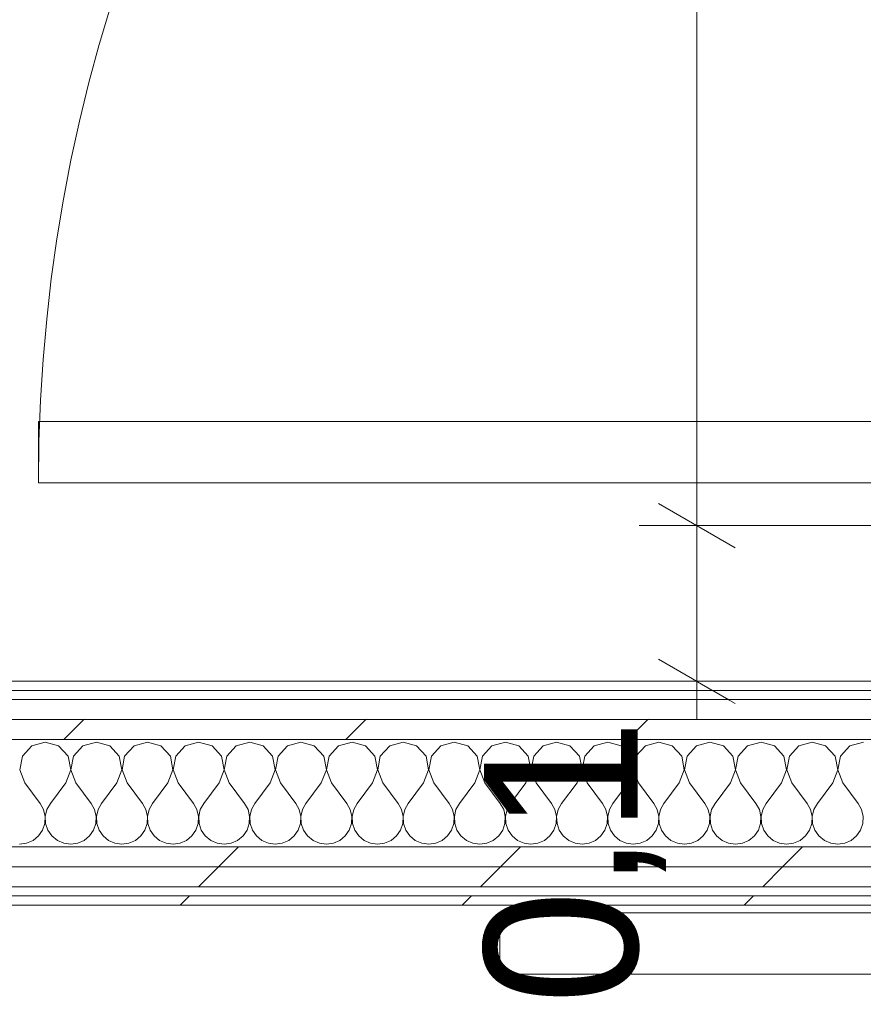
# Model space of a CAD drawing. Header units: millimetres. Extents: x -30280 to 19093, y -17460 to 4378.
# Tile 241 of 256: x 1567 to 2117, y -17330 to -16688. Entities that reach past the tile are written whole.
import ezdxf

# ---------------------------------------------------------------- set-up
doc = ezdxf.new("R2010")
doc.units = ezdxf.units.MM
doc.header["$MEASUREMENT"] = 0
doc.linetypes.add('Wipeout_Contour', pattern=[1000, 0, -1000])
for name, color, linetype in [('Nuevo_06_COT_Generals', 7, 'Continuous'), ('Nuevo_08_E_Envans secs', 7, 'Continuous'), ('Nuevo_12_FAÇ_Façana', 7, 'Continuous'), ('Nuevo_Puertas Archicad', 7, 'Continuous')]:
    doc.layers.add(name, color=color, linetype=linetype)
for name, color, linetype, lineweight in [('Nuevo_06_COT_Generals_Pluma_Nº__1', 7, 'Continuous', 5), ('Nuevo_12_FAÇ_Façana_Pluma_Nº__1', 7, 'Continuous', 5), ('Nuevo_Puertas Archicad_Pluma_Nº__1', 7, 'Continuous', 5)]:
    doc.layers.add(name, color=color, linetype=linetype, lineweight=lineweight)
for name, color, linetype, lineweight, true_color in [('Nuevo_12_FAÇ_Façana_Pluma_Nº__102', 7, 'Continuous', 5, 0xcccccc), ('Nuevo_12_FAÇ_Façana_Pluma_Nº__171', 171, 'Continuous', 13, 0xaaaaff), ('Nuevo_12_FAÇ_Façana_Pluma_Nº__177', 7, 'Continuous', 15, 0xf7e046), ('Nuevo_Puertas Archicad_Pluma_Nº__3', 7, 'Continuous', 5, 0xa4a4a4)]:
    doc.layers.add(name, color=color, linetype=linetype, lineweight=lineweight, true_color=true_color)
doc.styles.add('Estilo_Generado_1', font='txt')
doc.dimstyles.new('Estilo_Generado__2', dxfattribs={"dimtxt": 100, "dimasz": 38, "dimexe": 0.18, "dimexo": 300, "dimgap": 0, "dimtad": 1, "dimlfac": 0.001, "dimzin": 0, "dimdsep": 46, "dimtxsty": 'Estilo_Generado_1', "dimblk": 'ARROWHEAD_2', "dimblk1": 'ARROWHEAD_2', "dimblk2": 'ARROWHEAD_2', "dimcen": 0.09, "dimclrd": 7, "dimclre": 7, "dimclrt": 7, "dimadec": 0, "dimazin": 0, "dimtfac": 1, "dimtdec": 4, "dimtmove": 0, "dimatfit": 3, "dimfxl": 0, "dimtolj": 1, "dimtzin": 0, "dimarcsym": 0})
pattern_1 = [(45, (0, 0), (-183.8478, 183.8478), [195, -65]), (45, (7e-14, 183.85), (-183.8478, 183.8478), [195, -65])]

# ---------------------------------------------------------------- blocks, each defined once
blk = doc.blocks.new('*X82')
at = {"layer": 'Nuevo_12_FAÇ_Façana_Pluma_Nº__102', "color": 254, "linetype": 'Continuous', "lineweight": 5, "true_color": 0xcccccc}
for p, q in [((1583.33, -17158.64), (1574.57, -17161.13)), ((1592.1, -17161.13), (1583.33, -17158.64)), ((1616.67, -17158.64), (1607.9, -17161.13)), ((1625.43, -17161.13), (1616.67, -17158.64)), ((1650, -17158.64), (1641.24, -17161.13)), ((1658.76, -17161.13), (1650, -17158.64)), ((1683.33, -17158.64), (1674.57, -17161.13)), ((1692.1, -17161.13), (1683.33, -17158.64)), ((1716.67, -17158.64), (1707.9, -17161.13)), ((1725.43, -17161.13), (1716.67, -17158.64)), ((1750, -17158.64), (1741.24, -17161.13)), ((1758.76, -17161.13), (1750, -17158.64)), ((1783.33, -17158.64), (1774.57, -17161.13)), ((1792.1, -17161.13), (1783.33, -17158.64)), ((1816.67, -17158.64), (1807.9, -17161.13)), ((1825.43, -17161.13), (1816.67, -17158.64)), ((1850, -17158.64), (1841.24, -17161.13)), ((1858.76, -17161.13), (1850, -17158.64)), ((1883.33, -17158.64), (1874.57, -17161.13)), ((1892.1, -17161.13), (1883.33, -17158.64)), ((1916.67, -17158.64), (1907.9, -17161.13)), ((1925.43, -17161.13), (1916.67, -17158.64)), ((1950, -17158.64), (1941.24, -17161.13)), ((1958.76, -17161.13), (1950, -17158.64)), ((1983.33, -17158.64), (1974.57, -17161.13)), ((1992.1, -17161.13), (1983.33, -17158.64)), ((2016.67, -17158.64), (2007.9, -17161.13)), ((2025.43, -17161.13), (2016.67, -17158.64)), ((2050, -17158.64), (2041.24, -17161.13)), ((2058.76, -17161.13), (2050, -17158.64)), ((2083.33, -17158.64), (2074.57, -17161.13)), ((2092.1, -17161.13), (2083.33, -17158.64)), ((2116.67, -17158.64), (2107.9, -17161.13)), ((1574.57, -17161.13), (1568.43, -17167.86)), ((1598.24, -17167.86), (1592.1, -17161.13)), ((1607.9, -17161.13), (1601.76, -17167.86)), ((1631.57, -17167.86), (1625.43, -17161.13)), ((1641.24, -17161.13), (1635.09, -17167.86)), ((1664.91, -17167.86), (1658.76, -17161.13)), ((1674.57, -17161.13), (1668.43, -17167.86)), ((1698.24, -17167.86), (1692.1, -17161.13)), ((1707.9, -17161.13), (1701.76, -17167.86)), ((1731.57, -17167.86), (1725.43, -17161.13)), ((1741.24, -17161.13), (1735.09, -17167.86)), ((1764.91, -17167.86), (1758.76, -17161.13)), ((1774.57, -17161.13), (1768.43, -17167.86)), ((1798.24, -17167.86), (1792.1, -17161.13)), ((1807.9, -17161.13), (1801.76, -17167.86)), ((1831.57, -17167.86), (1825.43, -17161.13)), ((1841.24, -17161.13), (1835.09, -17167.86)), ((1864.91, -17167.86), (1858.76, -17161.13)), ((1874.57, -17161.13), (1868.43, -17167.86)), ((1898.24, -17167.86), (1892.1, -17161.13)), ((1907.9, -17161.13), (1901.76, -17167.86)), ((1931.57, -17167.86), (1925.43, -17161.13)), ((1941.24, -17161.13), (1935.09, -17167.86)), ((1964.91, -17167.86), (1958.76, -17161.13)), ((1974.57, -17161.13), (1968.43, -17167.86)), ((1998.24, -17167.86), (1992.1, -17161.13)), ((2007.9, -17161.13), (2001.76, -17167.86)), ((2031.57, -17167.86), (2025.43, -17161.13)), ((2041.24, -17161.13), (2035.09, -17167.86)), ((2064.91, -17167.86), (2058.76, -17161.13)), ((2074.57, -17161.13), (2068.43, -17167.86)), ((2098.24, -17167.86), (2092.1, -17161.13)), ((2107.9, -17161.13), (2101.76, -17167.86)), ((1568.43, -17167.86), (1566.73, -17176.81)), ((1599.93, -17176.81), (1598.24, -17167.86)), ((1601.76, -17167.86), (1600.07, -17176.81)), ((1633.27, -17176.81), (1631.57, -17167.86)), ((1635.09, -17167.86), (1633.4, -17176.81)), ((1666.6, -17176.81), (1664.91, -17167.86)), ((1668.43, -17167.86), (1666.73, -17176.81)), ((1699.93, -17176.81), (1698.24, -17167.86)), ((1701.76, -17167.86), (1700.07, -17176.81)), ((1733.27, -17176.81), (1731.57, -17167.86)), ((1735.09, -17167.86), (1733.4, -17176.81)), ((1766.6, -17176.81), (1764.91, -17167.86)), ((1768.43, -17167.86), (1766.73, -17176.81)), ((1799.93, -17176.81), (1798.24, -17167.86)), ((1801.76, -17167.86), (1800.07, -17176.81)), ((1833.27, -17176.81), (1831.57, -17167.86)), ((1835.09, -17167.86), (1833.4, -17176.81)), ((1866.6, -17176.81), (1864.91, -17167.86)), ((1868.43, -17167.86), (1866.73, -17176.81)), ((1899.93, -17176.81), (1898.24, -17167.86)), ((1901.76, -17167.86), (1900.07, -17176.81)), ((1933.27, -17176.81), (1931.57, -17167.86)), ((1935.09, -17167.86), (1933.4, -17176.81)), ((1966.6, -17176.81), (1964.91, -17167.86)), ((1968.43, -17167.86), (1966.73, -17176.81)), ((1999.93, -17176.81), (1998.24, -17167.86)), ((2001.76, -17167.86), (2000.07, -17176.81)), ((2033.27, -17176.81), (2031.57, -17167.86)), ((2035.09, -17167.86), (2033.4, -17176.81)), ((2066.6, -17176.81), (2064.91, -17167.86)), ((2068.43, -17167.86), (2066.73, -17176.81)), ((2099.93, -17176.81), (2098.24, -17167.86)), ((2101.76, -17167.86), (2100.07, -17176.81)), ((1566.73, -17176.81), (1570, -17185.31)), ((1596.67, -17185.31), (1599.93, -17176.81)), ((1600.07, -17176.81), (1603.33, -17185.31)), ((1630, -17185.31), (1633.27, -17176.81)), ((1633.4, -17176.81), (1636.67, -17185.31)), ((1663.33, -17185.31), (1666.6, -17176.81)), ((1666.73, -17176.81), (1670, -17185.31)), ((1696.67, -17185.31), (1699.93, -17176.81)), ((1700.07, -17176.81), (1703.33, -17185.31)), ((1730, -17185.31), (1733.27, -17176.81)), ((1733.4, -17176.81), (1736.67, -17185.31)), ((1763.33, -17185.31), (1766.6, -17176.81)), ((1766.73, -17176.81), (1770, -17185.31)), ((1796.67, -17185.31), (1799.93, -17176.81)), ((1800.07, -17176.81), (1803.33, -17185.31)), ((1830, -17185.31), (1833.27, -17176.81)), ((1833.4, -17176.81), (1836.67, -17185.31)), ((1863.33, -17185.31), (1866.6, -17176.81)), ((1866.73, -17176.81), (1870, -17185.31)), ((1896.67, -17185.31), (1899.93, -17176.81)), ((1900.07, -17176.81), (1903.33, -17185.31)), ((1930, -17185.31), (1933.27, -17176.81)), ((1933.4, -17176.81), (1936.67, -17185.31)), ((1963.33, -17185.31), (1966.6, -17176.81)), ((1966.73, -17176.81), (1970, -17185.31)), ((1996.67, -17185.31), (1999.93, -17176.81)), ((2000.07, -17176.81), (2003.33, -17185.31)), ((2030, -17185.31), (2033.27, -17176.81)), ((2033.4, -17176.81), (2036.67, -17185.31)), ((2063.33, -17185.31), (2066.6, -17176.81)), ((2066.73, -17176.81), (2070, -17185.31)), ((2096.67, -17185.31), (2099.93, -17176.81)), ((2100.07, -17176.81), (2103.33, -17185.31)), ((1570, -17185.31), (1580, -17198.64)), ((1596.67, -17185.31), (1586.67, -17198.64)), ((1603.33, -17185.31), (1613.33, -17198.64)), ((1630, -17185.31), (1620, -17198.64)), ((1636.67, -17185.31), (1646.67, -17198.64)), ((1663.33, -17185.31), (1653.33, -17198.64)), ((1670, -17185.31), (1680, -17198.64)), ((1696.67, -17185.31), (1686.67, -17198.64)), ((1703.33, -17185.31), (1713.33, -17198.64)), ((1730, -17185.31), (1720, -17198.64)), ((1736.67, -17185.31), (1746.67, -17198.64)), ((1763.33, -17185.31), (1753.33, -17198.64)), ((1770, -17185.31), (1780, -17198.64)), ((1796.67, -17185.31), (1786.67, -17198.64)), ((1803.33, -17185.31), (1813.33, -17198.64)), ((1830, -17185.31), (1820, -17198.64)), ((1836.67, -17185.31), (1846.67, -17198.64)), ((1863.33, -17185.31), (1853.33, -17198.64)), ((1870, -17185.31), (1880, -17198.64)), ((1896.67, -17185.31), (1886.67, -17198.64)), ((1903.33, -17185.31), (1913.33, -17198.64)), ((1930, -17185.31), (1920, -17198.64)), ((1936.67, -17185.31), (1946.67, -17198.64)), ((1963.33, -17185.31), (1953.33, -17198.64)), ((1970, -17185.31), (1980, -17198.64)), ((1996.67, -17185.31), (1986.67, -17198.64)), ((2003.33, -17185.31), (2013.33, -17198.64)), ((2030, -17185.31), (2020, -17198.64)), ((2036.67, -17185.31), (2046.67, -17198.64)), ((2063.33, -17185.31), (2053.33, -17198.64)), ((2070, -17185.31), (2080, -17198.64)), ((2096.67, -17185.31), (2086.67, -17198.64)), ((2103.33, -17185.31), (2113.33, -17198.64)), ((1582.23, -17202.67), (1580, -17198.64)), ((1583.27, -17207.15), (1582.23, -17202.67)), ((1584.44, -17202.67), (1583.4, -17207.15)), ((1586.67, -17198.64), (1584.44, -17202.67)), ((1615.56, -17202.67), (1613.33, -17198.64)), ((1616.6, -17207.15), (1615.56, -17202.67)), ((1617.77, -17202.67), (1616.73, -17207.15)), ((1620, -17198.64), (1617.77, -17202.67)), ((1648.89, -17202.67), (1646.67, -17198.64)), ((1649.93, -17207.15), (1648.89, -17202.67)), ((1651.11, -17202.67), (1650.07, -17207.15)), ((1653.33, -17198.64), (1651.11, -17202.67)), ((1682.23, -17202.67), (1680, -17198.64)), ((1683.27, -17207.15), (1682.23, -17202.67)), ((1684.44, -17202.67), (1683.4, -17207.15)), ((1686.67, -17198.64), (1684.44, -17202.67)), ((1715.56, -17202.67), (1713.33, -17198.64)), ((1716.6, -17207.15), (1715.56, -17202.67)), ((1717.77, -17202.67), (1716.73, -17207.15)), ((1720, -17198.64), (1717.77, -17202.67)), ((1748.89, -17202.67), (1746.67, -17198.64)), ((1749.93, -17207.15), (1748.89, -17202.67)), ((1751.11, -17202.67), (1750.07, -17207.15)), ((1753.33, -17198.64), (1751.11, -17202.67)), ((1782.23, -17202.67), (1780, -17198.64)), ((1783.27, -17207.15), (1782.23, -17202.67)), ((1784.44, -17202.67), (1783.4, -17207.15)), ((1786.67, -17198.64), (1784.44, -17202.67)), ((1815.56, -17202.67), (1813.33, -17198.64)), ((1816.6, -17207.15), (1815.56, -17202.67)), ((1817.77, -17202.67), (1816.73, -17207.15)), ((1820, -17198.64), (1817.77, -17202.67)), ((1848.89, -17202.67), (1846.67, -17198.64)), ((1849.93, -17207.15), (1848.89, -17202.67)), ((1851.11, -17202.67), (1850.07, -17207.15)), ((1853.33, -17198.64), (1851.11, -17202.67)), ((1882.23, -17202.67), (1880, -17198.64)), ((1883.27, -17207.15), (1882.23, -17202.67)), ((1884.44, -17202.67), (1883.4, -17207.15)), ((1886.67, -17198.64), (1884.44, -17202.67)), ((1915.56, -17202.67), (1913.33, -17198.64)), ((1916.6, -17207.15), (1915.56, -17202.67)), ((1917.77, -17202.67), (1916.73, -17207.15)), ((1920, -17198.64), (1917.77, -17202.67)), ((1948.89, -17202.67), (1946.67, -17198.64)), ((1949.93, -17207.15), (1948.89, -17202.67)), ((1951.11, -17202.67), (1950.07, -17207.15)), ((1953.33, -17198.64), (1951.11, -17202.67)), ((1982.23, -17202.67), (1980, -17198.64)), ((1983.27, -17207.15), (1982.23, -17202.67)), ((1984.44, -17202.67), (1983.4, -17207.15)), ((1986.67, -17198.64), (1984.44, -17202.67)), ((2015.56, -17202.67), (2013.33, -17198.64)), ((2016.6, -17207.15), (2015.56, -17202.67)), ((2017.77, -17202.67), (2016.73, -17207.15)), ((2020, -17198.64), (2017.77, -17202.67)), ((2048.89, -17202.67), (2046.67, -17198.64)), ((2049.93, -17207.15), (2048.89, -17202.67)), ((2051.11, -17202.67), (2050.07, -17207.15)), ((2053.33, -17198.64), (2051.11, -17202.67)), ((2082.23, -17202.67), (2080, -17198.64)), ((2083.27, -17207.15), (2082.23, -17202.67)), ((2084.44, -17202.67), (2083.4, -17207.15)), ((2086.67, -17198.64), (2084.44, -17202.67)), ((2115.56, -17202.67), (2113.33, -17198.64)), ((2116.6, -17207.15), (2115.56, -17202.67)), ((1583.04, -17211.74), (1583.27, -17207.15)), ((1583.4, -17207.15), (1583.62, -17211.74)), ((1616.38, -17211.74), (1616.6, -17207.15)), ((1616.73, -17207.15), (1616.96, -17211.74)), ((1649.71, -17211.74), (1649.93, -17207.15)), ((1650.07, -17207.15), (1650.29, -17211.74)), ((1683.04, -17211.74), (1683.27, -17207.15)), ((1683.4, -17207.15), (1683.62, -17211.74)), ((1716.38, -17211.74), (1716.6, -17207.15)), ((1716.73, -17207.15), (1716.96, -17211.74)), ((1749.71, -17211.74), (1749.93, -17207.15)), ((1750.07, -17207.15), (1750.29, -17211.74)), ((1783.04, -17211.74), (1783.27, -17207.15)), ((1783.4, -17207.15), (1783.62, -17211.74)), ((1816.38, -17211.74), (1816.6, -17207.15)), ((1816.73, -17207.15), (1816.96, -17211.74)), ((1849.71, -17211.74), (1849.93, -17207.15)), ((1850.07, -17207.15), (1850.29, -17211.74)), ((1883.04, -17211.74), (1883.27, -17207.15)), ((1883.4, -17207.15), (1883.62, -17211.74)), ((1916.38, -17211.74), (1916.6, -17207.15)), ((1916.73, -17207.15), (1916.96, -17211.74)), ((1949.71, -17211.74), (1949.93, -17207.15)), ((1950.07, -17207.15), (1950.29, -17211.74)), ((1983.04, -17211.74), (1983.27, -17207.15)), ((1983.4, -17207.15), (1983.62, -17211.74)), ((2016.38, -17211.74), (2016.6, -17207.15)), ((2016.73, -17207.15), (2016.96, -17211.74)), ((2049.71, -17211.74), (2049.93, -17207.15)), ((2050.07, -17207.15), (2050.29, -17211.74)), ((2083.04, -17211.74), (2083.27, -17207.15)), ((2083.4, -17207.15), (2083.62, -17211.74)), ((2116.38, -17211.74), (2116.6, -17207.15)), ((1578.97, -17219.89), (1581.57, -17216.1)), ((1581.57, -17216.1), (1583.04, -17211.74)), ((1583.62, -17211.74), (1585.09, -17216.1)), ((1585.09, -17216.1), (1587.7, -17219.89)), ((1612.3, -17219.89), (1614.91, -17216.1)), ((1614.91, -17216.1), (1616.38, -17211.74)), ((1616.96, -17211.74), (1618.43, -17216.1)), ((1618.43, -17216.1), (1621.03, -17219.89)), ((1645.64, -17219.89), (1648.24, -17216.1)), ((1648.24, -17216.1), (1649.71, -17211.74)), ((1650.29, -17211.74), (1651.76, -17216.1)), ((1651.76, -17216.1), (1654.36, -17219.89)), ((1678.97, -17219.89), (1681.57, -17216.1)), ((1681.57, -17216.1), (1683.04, -17211.74)), ((1683.62, -17211.74), (1685.09, -17216.1)), ((1685.09, -17216.1), (1687.7, -17219.89)), ((1712.3, -17219.89), (1714.91, -17216.1)), ((1714.91, -17216.1), (1716.38, -17211.74)), ((1716.96, -17211.74), (1718.43, -17216.1)), ((1718.43, -17216.1), (1721.03, -17219.89)), ((1745.64, -17219.89), (1748.24, -17216.1)), ((1748.24, -17216.1), (1749.71, -17211.74)), ((1750.29, -17211.74), (1751.76, -17216.1)), ((1751.76, -17216.1), (1754.36, -17219.89)), ((1778.97, -17219.89), (1781.57, -17216.1)), ((1781.57, -17216.1), (1783.04, -17211.74)), ((1783.62, -17211.74), (1785.09, -17216.1)), ((1785.09, -17216.1), (1787.7, -17219.89)), ((1812.3, -17219.89), (1814.91, -17216.1)), ((1814.91, -17216.1), (1816.38, -17211.74)), ((1816.96, -17211.74), (1818.43, -17216.1)), ((1818.43, -17216.1), (1821.03, -17219.89)), ((1845.64, -17219.89), (1848.24, -17216.1)), ((1848.24, -17216.1), (1849.71, -17211.74)), ((1850.29, -17211.74), (1851.76, -17216.1)), ((1851.76, -17216.1), (1854.36, -17219.89)), ((1878.97, -17219.89), (1881.57, -17216.1)), ((1881.57, -17216.1), (1883.04, -17211.74)), ((1883.62, -17211.74), (1885.09, -17216.1)), ((1885.09, -17216.1), (1887.7, -17219.89)), ((1912.3, -17219.89), (1914.91, -17216.1)), ((1914.91, -17216.1), (1916.38, -17211.74)), ((1916.96, -17211.74), (1918.43, -17216.1)), ((1918.43, -17216.1), (1921.03, -17219.89)), ((1945.64, -17219.89), (1948.24, -17216.1)), ((1948.24, -17216.1), (1949.71, -17211.74)), ((1950.29, -17211.74), (1951.76, -17216.1)), ((1951.76, -17216.1), (1954.36, -17219.89)), ((1978.97, -17219.89), (1981.57, -17216.1)), ((1981.57, -17216.1), (1983.04, -17211.74)), ((1983.62, -17211.74), (1985.09, -17216.1)), ((1985.09, -17216.1), (1987.7, -17219.89)), ((2012.3, -17219.89), (2014.91, -17216.1)), ((2014.91, -17216.1), (2016.38, -17211.74)), ((2016.96, -17211.74), (2018.43, -17216.1)), ((2018.43, -17216.1), (2021.03, -17219.89)), ((2045.64, -17219.89), (2048.24, -17216.1)), ((2048.24, -17216.1), (2049.71, -17211.74)), ((2050.29, -17211.74), (2051.76, -17216.1)), ((2051.76, -17216.1), (2054.36, -17219.89)), ((2078.97, -17219.89), (2081.57, -17216.1)), ((2081.57, -17216.1), (2083.04, -17211.74)), ((2083.62, -17211.74), (2085.09, -17216.1)), ((2085.09, -17216.1), (2087.7, -17219.89)), ((2112.3, -17219.89), (2114.91, -17216.1)), ((2114.91, -17216.1), (2116.38, -17211.74)), ((1571.22, -17224.67), (1575.43, -17222.82)), ((1575.43, -17222.82), (1578.97, -17219.89)), ((1587.7, -17219.89), (1591.24, -17222.82)), ((1591.24, -17222.82), (1595.45, -17224.67)), ((1604.55, -17224.67), (1608.76, -17222.82)), ((1608.76, -17222.82), (1612.3, -17219.89)), ((1621.03, -17219.89), (1624.57, -17222.82)), ((1624.57, -17222.82), (1628.78, -17224.67)), ((1637.89, -17224.67), (1642.1, -17222.82)), ((1642.1, -17222.82), (1645.64, -17219.89)), ((1654.36, -17219.89), (1657.9, -17222.82)), ((1657.9, -17222.82), (1662.11, -17224.67)), ((1671.22, -17224.67), (1675.43, -17222.82)), ((1675.43, -17222.82), (1678.97, -17219.89)), ((1687.7, -17219.89), (1691.24, -17222.82)), ((1691.24, -17222.82), (1695.45, -17224.67)), ((1704.55, -17224.67), (1708.76, -17222.82)), ((1708.76, -17222.82), (1712.3, -17219.89)), ((1721.03, -17219.89), (1724.57, -17222.82)), ((1724.57, -17222.82), (1728.78, -17224.67)), ((1737.89, -17224.67), (1742.1, -17222.82)), ((1742.1, -17222.82), (1745.64, -17219.89)), ((1754.36, -17219.89), (1757.9, -17222.82)), ((1757.9, -17222.82), (1762.11, -17224.67)), ((1771.22, -17224.67), (1775.43, -17222.82)), ((1775.43, -17222.82), (1778.97, -17219.89)), ((1787.7, -17219.89), (1791.24, -17222.82)), ((1791.24, -17222.82), (1795.45, -17224.67)), ((1804.55, -17224.67), (1808.76, -17222.82)), ((1808.76, -17222.82), (1812.3, -17219.89)), ((1821.03, -17219.89), (1824.57, -17222.82)), ((1824.57, -17222.82), (1828.78, -17224.67)), ((1837.89, -17224.67), (1842.1, -17222.82)), ((1842.1, -17222.82), (1845.64, -17219.89)), ((1854.36, -17219.89), (1857.9, -17222.82)), ((1857.9, -17222.82), (1862.11, -17224.67)), ((1871.22, -17224.67), (1875.43, -17222.82)), ((1875.43, -17222.82), (1878.97, -17219.89)), ((1887.7, -17219.89), (1891.24, -17222.82)), ((1891.24, -17222.82), (1895.45, -17224.67)), ((1904.55, -17224.67), (1908.76, -17222.82)), ((1908.76, -17222.82), (1912.3, -17219.89)), ((1921.03, -17219.89), (1924.57, -17222.82)), ((1924.57, -17222.82), (1928.78, -17224.67)), ((1937.89, -17224.67), (1942.1, -17222.82)), ((1942.1, -17222.82), (1945.64, -17219.89)), ((1954.36, -17219.89), (1957.9, -17222.82)), ((1957.9, -17222.82), (1962.11, -17224.67)), ((1971.22, -17224.67), (1975.43, -17222.82)), ((1975.43, -17222.82), (1978.97, -17219.89)), ((1987.7, -17219.89), (1991.24, -17222.82)), ((1991.24, -17222.82), (1995.45, -17224.67)), ((2004.55, -17224.67), (2008.76, -17222.82)), ((2008.76, -17222.82), (2012.3, -17219.89)), ((2021.03, -17219.89), (2024.57, -17222.82)), ((2024.57, -17222.82), (2028.78, -17224.67)), ((2037.89, -17224.67), (2042.1, -17222.82)), ((2042.1, -17222.82), (2045.64, -17219.89)), ((2054.36, -17219.89), (2057.9, -17222.82)), ((2057.9, -17222.82), (2062.11, -17224.67)), ((2071.22, -17224.67), (2075.43, -17222.82)), ((2075.43, -17222.82), (2078.97, -17219.89)), ((2087.7, -17219.89), (2091.24, -17222.82)), ((2091.24, -17222.82), (2095.45, -17224.67)), ((2104.55, -17224.67), (2108.76, -17222.82)), ((2108.76, -17222.82), (2112.3, -17219.89)), ((1566.67, -17225.31), (1571.22, -17224.67)), ((1595.45, -17224.67), (1600, -17225.31)), ((1600, -17225.31), (1604.55, -17224.67)), ((1628.78, -17224.67), (1633.33, -17225.31)), ((1633.33, -17225.31), (1637.89, -17224.67)), ((1662.11, -17224.67), (1666.67, -17225.31)), ((1666.67, -17225.31), (1671.22, -17224.67)), ((1695.45, -17224.67), (1700, -17225.31)), ((1700, -17225.31), (1704.55, -17224.67)), ((1728.78, -17224.67), (1733.33, -17225.31)), ((1733.33, -17225.31), (1737.89, -17224.67)), ((1762.11, -17224.67), (1766.67, -17225.31)), ((1766.67, -17225.31), (1771.22, -17224.67)), ((1795.45, -17224.67), (1800, -17225.31)), ((1800, -17225.31), (1804.55, -17224.67)), ((1828.78, -17224.67), (1833.33, -17225.31)), ((1833.33, -17225.31), (1837.89, -17224.67)), ((1862.11, -17224.67), (1866.67, -17225.31)), ((1866.67, -17225.31), (1871.22, -17224.67)), ((1895.45, -17224.67), (1900, -17225.31)), ((1900, -17225.31), (1904.55, -17224.67)), ((1928.78, -17224.67), (1933.33, -17225.31)), ((1933.33, -17225.31), (1937.89, -17224.67)), ((1962.11, -17224.67), (1966.67, -17225.31)), ((1966.67, -17225.31), (1971.22, -17224.67)), ((1995.45, -17224.67), (2000, -17225.31)), ((2000, -17225.31), (2004.55, -17224.67)), ((2028.78, -17224.67), (2033.33, -17225.31)), ((2033.33, -17225.31), (2037.89, -17224.67)), ((2062.11, -17224.67), (2066.67, -17225.31)), ((2066.67, -17225.31), (2071.22, -17224.67)), ((2095.45, -17224.67), (2100, -17225.31)), ((2100, -17225.31), (2104.55, -17224.67))]:
    blk.add_line(p, q, dxfattribs=at)
blk = doc.blocks.new('Puerta Corredera Exterior 27_2')
at = {"layer": 'Nuevo_Puertas Archicad', "linetype": 'Continuous', "lineweight": 0, "true_color": 0xffffff}
h = blk.add_hatch(dxfattribs=at)
h.set_pattern_fill('Hormigón_en_Masa_0001', style=0, pattern_type=2)
h.set_pattern_definition([(0, (0, 0), (0, 779.42), [48.75, -401.25]), (0, (225, 389.7), (0, 779.42), [48.75, -401.25]), (60, (0, 0), (-675, 389.7), [48.75, -401.25]), (60, (450, 0), (-675, 389.7), [48.75, -401.25]), (120, (48.75, 0), (675, 389.7), [48.75, -401.25]), (120, (498.75, 0), (675, 389.7), [48.75, -401.25]), (0, (0, 75), (0, 150), [0, -150, 0, -225]), (45, (75, 75), (-106.066, 106.066), [0, -112.5, 0, -187.5])])
h.paths.add_polyline_path([(460.2, 45), (460.2, 5), (2560.2, 5), (2560.2, 45)])
at = {"layer": 'Nuevo_Puertas Archicad_Pluma_Nº__1', "color": 7, "linetype": 'Continuous', "lineweight": 5}
for p, q in [((460.2, 45), (2560.2, 45)), ((2560.2, 45), (2560.2, 5)), ((2560.2, 5), (460.2, 5))]:
    blk.add_line(p, q, dxfattribs=at)
blk = doc.blocks.new('Muro_60_1', base_point=(5828.89, -17264.98))
at = {"color": 254, "linetype": 'Wipeout_Contour', "lineweight": 0, "ltscale": 68961.735356}
blk.add_wipeout([(1128.89, -17124.98), (2622.91, -17124.98), (2622.91, -17118.98), (1128.89, -17118.98)], dxfattribs=at).dxf.layer = 'Nuevo_12_FAÇ_Façana'
at = {"color": 254, "linetype": 'Wipeout_Contour', "lineweight": 0, "ltscale": 69025.38123}
blk.add_wipeout([(1116.89, -17143.98), (2634.91, -17143.98), (2634.91, -17130.98), (1116.89, -17130.98)], dxfattribs=at).dxf.layer = 'Nuevo_12_FAÇ_Façana'
at = {"color": 254, "linetype": 'Wipeout_Contour', "lineweight": 0, "ltscale": 69742.432847}
blk.add_wipeout([(778.89, -17258.98), (778.89, -17264.98), (3389.84, -17264.98), (3389.84, -17258.98)], dxfattribs=at).dxf.layer = 'Nuevo_12_FAÇ_Façana'
at = {"layer": 'Nuevo_12_FAÇ_Façana_Pluma_Nº__171', "linetype": 'Continuous', "lineweight": 13, "true_color": 0xaaaaff}
h = blk.add_hatch(dxfattribs=at)
h.set_pattern_fill('Panellat_HPL_0001', color=161, style=0, pattern_type=2)
h.set_pattern_definition(pattern_1)
h.paths.add_polyline_path([(1128.89, -17124.98), (2622.91, -17124.98), (2622.91, -17118.98), (1128.89, -17118.98)])
h = blk.add_hatch(dxfattribs=at)
h.set_pattern_fill('Panellat_HPL_0001', color=161, style=0, pattern_type=2)
h.set_pattern_definition(pattern_1)
h.paths.add_polyline_path([(778.89, -17258.98), (778.89, -17264.98), (3389.84, -17264.98), (3389.84, -17258.98)])
at = {"layer": 'Nuevo_12_FAÇ_Façana_Pluma_Nº__177', "linetype": 'Continuous', "lineweight": 15, "true_color": 0xf7e046}
h = blk.add_hatch(dxfattribs=at)
h.set_pattern_fill('Panellat_HPL_0001', color=53, style=0, pattern_type=2)
h.set_pattern_definition(pattern_1)
h.paths.add_polyline_path([(1116.89, -17143.98), (2634.91, -17143.98), (2634.91, -17130.98), (1116.89, -17130.98)])
at = {"layer": 'Nuevo_12_FAÇ_Façana_Pluma_Nº__1', "color": 7, "linetype": 'Continuous', "lineweight": 5}
for p, q in [((2628.91, -17124.98), (1122.89, -17124.98)), ((2634.91, -17130.98), (1116.89, -17130.98)), ((3389.84, -17258.98), (778.89, -17258.98))]:
    blk.add_line(p, q, dxfattribs=at)
at = {"layer": 'Nuevo_12_FAÇ_Façana_Pluma_Nº__1', "color": 7, "linetype": 'Continuous', "lineweight": 5, "flags": 128}
for points in [[(2622.91, -17118.98), (1128.89, -17118.98)], [(778.89, -17264.98), (3389.84, -17264.98)]]:
    blk.add_lwpolyline(points, dxfattribs=at)
at = {"color": 254, "linetype": 'Wipeout_Contour', "lineweight": 0, "ltscale": 69079.302504}
blk.add_wipeout([(1103.89, -17156.98), (2647.91, -17156.98), (2647.91, -17143.98), (1103.89, -17143.98)], dxfattribs=at).dxf.layer = 'Nuevo_12_FAÇ_Façana'
at = {"layer": 'Nuevo_12_FAÇ_Façana_Pluma_Nº__177', "linetype": 'Continuous', "lineweight": 15, "true_color": 0xf7e046}
h = blk.add_hatch(dxfattribs=at)
h.set_pattern_fill('Panellat_HPL_0001', color=53, style=0, pattern_type=2)
h.set_pattern_definition(pattern_1)
h.paths.add_polyline_path([(1103.89, -17156.98), (2647.91, -17156.98), (2647.91, -17143.98), (1103.89, -17143.98)])
at = {"layer": 'Nuevo_12_FAÇ_Façana_Pluma_Nº__1', "color": 7, "linetype": 'Continuous', "lineweight": 5}
for p, q in [((2647.91, -17143.98), (1103.89, -17143.98)), ((2660.91, -17156.98), (1103.89, -17156.98))]:
    blk.add_line(p, q, dxfattribs=at)
at = {"layer": 'Nuevo_12_FAÇ_Façana', "color": 7, "lineweight": 20}
blk.add_blockref('*X82', (0, 0), dxfattribs=at)
at = {"color": 254, "linetype": 'Wipeout_Contour', "lineweight": 0, "ltscale": 69629.560985}
blk.add_wipeout([(778.89, -17226.98), (778.89, -17239.98), (3389.84, -17239.98), (3389.84, -17226.98)], dxfattribs=at).dxf.layer = 'Nuevo_12_FAÇ_Façana'
at = {"layer": 'Nuevo_12_FAÇ_Façana_Pluma_Nº__177', "linetype": 'Continuous', "lineweight": 15, "true_color": 0xf7e046}
h = blk.add_hatch(dxfattribs=at)
h.set_pattern_fill('Panellat_HPL_0001', color=53, style=0, pattern_type=2)
h.set_pattern_definition(pattern_1)
h.paths.add_polyline_path([(778.89, -17226.98), (778.89, -17239.98), (3389.84, -17239.98), (3389.84, -17226.98)])
at = {"layer": 'Nuevo_12_FAÇ_Façana_Pluma_Nº__1', "color": 7, "linetype": 'Continuous', "lineweight": 5}
blk.add_line((3389.84, -17226.98), (778.89, -17226.98), dxfattribs=at)
at = {"color": 254, "linetype": 'Wipeout_Contour', "lineweight": 0, "ltscale": 69681.046029}
blk.add_wipeout([(778.89, -17239.98), (778.89, -17252.98), (3389.84, -17252.98), (3389.84, -17239.98)], dxfattribs=at).dxf.layer = 'Nuevo_12_FAÇ_Façana'
at = {"layer": 'Nuevo_12_FAÇ_Façana_Pluma_Nº__177', "linetype": 'Continuous', "lineweight": 15, "true_color": 0xf7e046}
h = blk.add_hatch(dxfattribs=at)
h.set_pattern_fill('Panellat_HPL_0001', color=53, style=0, pattern_type=2)
h.set_pattern_definition(pattern_1)
h.paths.add_polyline_path([(778.89, -17239.98), (778.89, -17252.98), (3389.84, -17252.98), (3389.84, -17239.98)])
at = {"layer": 'Nuevo_12_FAÇ_Façana_Pluma_Nº__1', "color": 7, "linetype": 'Continuous', "lineweight": 5}
for p, q in [((3389.84, -17239.98), (778.89, -17239.98)), ((3389.84, -17252.98), (778.89, -17252.98))]:
    blk.add_line(p, q, dxfattribs=at)
at = {"layer": 'Nuevo_Puertas Archicad', "color": 253, "linetype": 'Continuous', "lineweight": 5, "true_color": 0xa4a4a6, "zscale": 1000, "rotation": 180}
blk.add_blockref('Puerta Corredera Exterior 27_2', (4439.84, -17264.98), dxfattribs=at)
blk = doc.blocks.new('Puerta 27_7')
at = {"layer": 'Nuevo_Puertas Archicad_Pluma_Nº__1', "color": 7, "linetype": 'Continuous', "lineweight": 5}
for p, q in [((482, 0), (482, 1044)), ((482, 1044), (522, 1044)), ((522, 1044), (522, 0))]:
    blk.add_line(p, q, dxfattribs=at)
at = {"layer": 'Nuevo_Puertas Archicad_Pluma_Nº__3', "color": 253, "linetype": 'Continuous', "lineweight": 5, "true_color": 0xa4a4a4}
blk.add_arc((522, 0), 1044, 90, 180, dxfattribs=at)
blk = doc.blocks.new('Muro_64_1', base_point=(2622.91, -17264.98))
at = {"layer": 'Nuevo_Puertas Archicad', "color": 253, "linetype": 'Continuous', "lineweight": 5, "true_color": 0xa4a4a6, "xscale": -1, "zscale": 1000, "rotation": 90}
blk.add_blockref('Puerta 27_7', (2622.91, -16467.48), dxfattribs=at)
blk = doc.blocks.new('*D675')
at = {"layer": 'Nuevo_06_COT_Generals_Pluma_Nº__1', "color": 7, "linetype": 'Continuous', "lineweight": 5}
for p, q in [((2622.69, -15696.26), (2622.14, -16444.01)), ((2607.71, -16431.5), (2636.62, -16381.52)), ((2754.99, -16431.61), (2783.89, -16381.63)), ((2622.17, -16406.51), (1129.09, -16405.4)), ((2769.44, -16406.62), (2622.17, -16406.51))]:
    blk.add_line(p, q, dxfattribs=at)
blk = doc.blocks.new('ARROWHEAD_2')
at = {"color": 0, "linetype": 'Continuous', "lineweight": 0}
for p, q in [((-0.378, -0.655), (0.378, 0.655)), ((0, 0), (-1, 0))]:
    blk.add_line(p, q, dxfattribs=at)
blk = doc.blocks.new('*D695')
at = {"layer": 'Nuevo_06_COT_Generals_Pluma_Nº__1', "color": 7, "linetype": 'Continuous', "lineweight": 5}
for p, q in [((1983.06, -17003.04), (2033.06, -17031.91)), ((2322.91, -17017.48), (1970.56, -17017.48)), ((2008.06, -17118.98), (2008.06, -17017.48)), ((1983.06, -17104.54), (2033.06, -17133.41)), ((2322.91, -17118.98), (1970.56, -17118.98)), ((2008.06, -17143.43), (2008.06, -17118.98))]:
    blk.add_line(p, q, dxfattribs=at)
at = {"layer": 'Nuevo_06_COT_Generals_Pluma_Nº__1', "color": 7, "lineweight": 5, "insert": (1988.06, -17329.68), "char_height": 100, "attachment_point": 7, "rotation": 90, "style": 'Estilo_Generado_1'}
blk.add_mtext('\\A1;{\\pql;\\fGotham Book|b0|i0|c0|p0;\\W1.000000;0,1}', dxfattribs=at)
blk = doc.blocks.new('*D696')
at = {"layer": 'Nuevo_06_COT_Generals_Pluma_Nº__1', "color": 7, "linetype": 'Continuous', "lineweight": 5}
for p, q in [((1983.06, -15903.04), (2033.06, -15931.91)), ((2322.91, -15917.48), (1970.56, -15917.48)), ((2008.06, -17017.48), (2008.06, -15917.48)), ((1983.06, -17003.04), (2033.06, -17031.91)), ((2322.91, -17017.48), (1970.56, -17017.48))]:
    blk.add_line(p, q, dxfattribs=at)
at = {"layer": 'Nuevo_06_COT_Generals_Pluma_Nº__1', "color": 7, "lineweight": 5, "insert": (1988.06, -16565.6), "char_height": 100, "attachment_point": 7, "rotation": 90, "style": 'Estilo_Generado_1'}
blk.add_mtext('\\A1;{\\pql;\\fGotham Book|b0|i0|c0|p0;\\W1.000000;1,1}', dxfattribs=at)

msp = doc.modelspace()

# ---------------------------------------------------------------- block references
at = {"layer": 'Nuevo_12_FAÇ_Façana', "color": 7, "lineweight": 20}
msp.add_blockref('Muro_60_1', (5828.891, -17264.976), dxfattribs=at)

# ---------------------------------------------------------------- next in the draw order: block references
at = {"layer": 'Nuevo_08_E_Envans secs', "color": 7, "lineweight": 20}
msp.add_blockref('Muro_64_1', (2622.913, -17264.976), dxfattribs=at)

# ---------------------------------------------------------------- next in the draw order: dimensions: what is measured, and where the dimension line sits
at = {"layer": 'Nuevo_06_COT_Generals', "color": 7, "linetype": 'Continuous', "lineweight": 5}
for base, p1, p2, angle, picture, middle, turn in [((2622.166, -16406.508), (2768.913, -17118.976), (2622.913, -15396.261), 179.957656, '*D675', (2913.399, -16336.723), 359.957656), ((2008.064, -15917.476), (2622.913, -17017.476), (2622.913, -15917.476), 90, '*D696', (1938.064, -16474.197), 90), ((2008.064, -17017.476), (2622.913, -17118.976), (2622.913, -17017.476), 90, '*D695', (1938.064, -17238.274), 90)]:
    dim = msp.add_linear_dim(base=base, p1=p1, p2=p2, angle=angle, dimstyle='Estilo_Generado__2', dxfattribs=at)
    dim.commit()
    dim.dimension.update_dxf_attribs({"geometry": picture, "text_midpoint": middle, "dimtype": 160, "text_rotation": turn})

doc.saveas('drawing.dxf')
